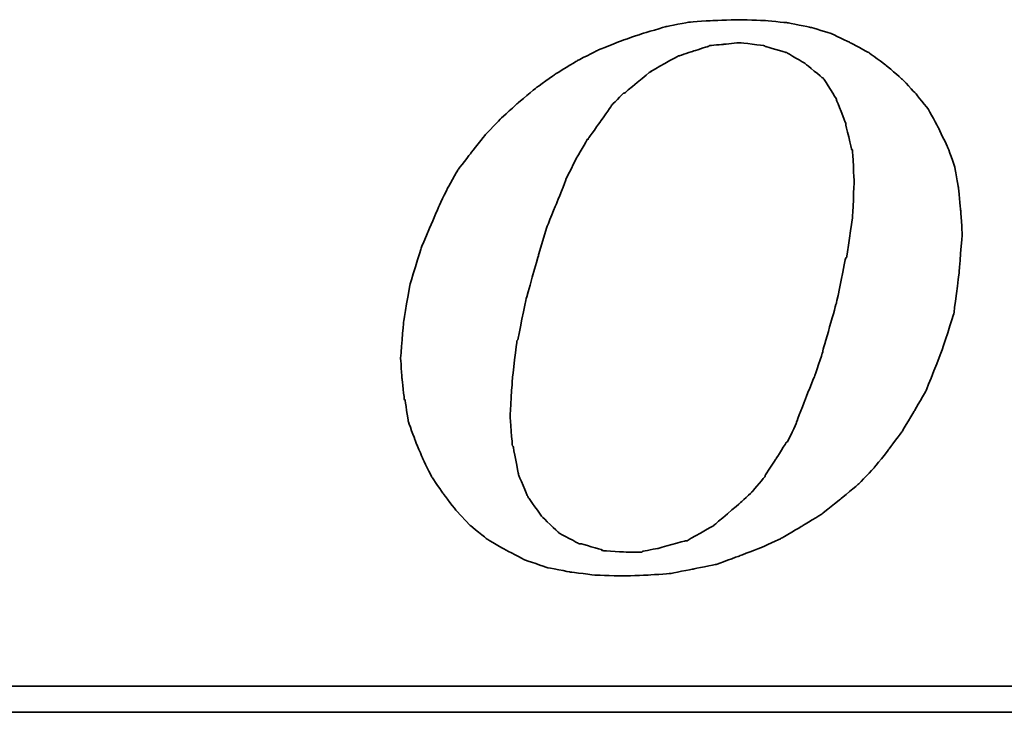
# Model space of a CAD drawing. Extents: x 21 to 593, y 41 to 119.
# Tile 38 of 53: x 138.47 to 141.8, y 78.82 to 81.16. Entities that reach past the tile are written whole.
import ezdxf

# ---------------------------------------------------------------- set-up
doc = ezdxf.new("R2010")
doc.units = 0
doc.header["$LTSCALE"] = 3
doc.header["$MEASUREMENT"] = 0
doc.layers.add('DIM', color=4, linetype='CONTINUOUS')
doc.layers.add('layer 1', color=7, linetype='CONTINUOUS')

# ---------------------------------------------------------------- blocks, each defined once
blk = doc.blocks.new('TBI MOTION logo(完整正式版)')
at = {"layer": 'layer 1', "color": 22, "lineweight": 35}
for points, knots in [([(-11.34375, -6.98375), (-11.34375, -6.98375), (-10.91375, -7.43875), (-10.91375, -7.43875), (-10.91375, -7.43875), (-10.91375, -7.43875), (-10.38625, -7.87125), (-10.38625, -7.87125), (-10.38625, -7.87125), (-10.38625, -7.87125), (-9.81125, -8.20375), (-9.81125, -8.20375), (-9.81125, -8.20375), (-9.81125, -8.20375), (-9.21125, -8.51875), (-9.21125, -8.51875), (-9.21125, -8.51875), (-9.21125, -8.51875), (-8.51625, -8.75875), (-8.51625, -8.75875), (-8.51625, -8.75875), (-8.51625, -8.75875), (-7.77125, -8.90375), (-7.77125, -8.90375), (-7.77125, -8.90375), (-7.77125, -8.90375), (-6.97875, -8.99875), (-6.97875, -8.99875), (-6.97875, -8.99875), (-6.97875, -8.99875), (-6.14125, -9.02375), (-6.14125, -9.02375), (-6.14125, -9.02375), (-6.14125, -9.02375), (-5.37125, -8.99875), (-5.37125, -8.99875), (-5.37125, -8.99875), (-5.37125, -8.99875), (-4.65375, -8.94875), (-4.65375, -8.94875), (-4.65375, -8.94875), (-4.65375, -8.94875), (-3.93375, -8.80625), (-3.93375, -8.80625), (-3.93375, -8.80625), (-3.93375, -8.80625), (-3.21375, -8.66375), (-3.21375, -8.66375), (-3.21375, -8.66375), (-3.21375, -8.66375), (-2.49375, -8.39875), (-2.49375, -8.39875), (-2.49375, -8.39875), (-2.49375, -8.39875), (-1.79875, -8.13375), (-1.79875, -8.13375), (-1.79875, -8.13375), (-1.79875, -8.13375), (-1.17375, -7.84375), (-1.17375, -7.84375), (-1.17375, -7.84375), (-1.17375, -7.84375), (-0.52375, -7.46375), (-0.52375, -7.46375), (-0.52375, -7.46375), (-0.52375, -7.46375), (0.10124, -7.07875), (0.10124, -7.07875), (0.10124, -7.07875), (0.10124, -7.07875), (0.67625, -6.62375), (0.67625, -6.62375), (0.67625, -6.62375), (0.67625, -6.62375), (1.24874, -6.14375), (1.24874, -6.14375), (1.24874, -6.14375), (1.24874, -6.14375), (1.72874, -5.64125), (1.72874, -5.64125), (1.72874, -5.64125), (1.72874, -5.64125), (2.18624, -5.06375), (2.18624, -5.06375), (2.18624, -5.06375), (2.18624, -5.06375), (2.61625, -4.48874), (2.61625, -4.48874), (2.61625, -4.48874), (2.61625, -4.48874), (3.00125, -3.83874), (3.00125, -3.83874), (3.00125, -3.83874), (3.00125, -3.83874), (3.36124, -3.21374), (3.36124, -3.21374), (3.36124, -3.21374), (3.36124, -3.21374), (3.84374, -1.99125), (3.84374, -1.99125), (3.84374, -1.99125), (3.84374, -1.99125), (4.22625, -0.81875), (4.22625, -0.81875), (4.22625, -0.81875), (4.22625, -0.81875), (4.39125, 0.45624), (4.39125, 0.45624), (4.39125, 0.45624), (4.39125, 0.45624), (4.48874, 1.70124), (4.48874, 1.70124), (4.48874, 1.70124), (4.48874, 1.70124), (4.43874, 2.44625), (4.43874, 2.44625), (4.43874, 2.44625), (4.43874, 2.44625), (4.36874, 3.14125), (4.36874, 3.14125), (4.36874, 3.14125), (4.36874, 3.14125), (4.25125, 3.81125), (4.25125, 3.81125), (4.25125, 3.81125), (4.25125, 3.81125), (4.03124, 4.41125), (4.03124, 4.41125), (4.03124, 4.41125), (4.03124, 4.41125), (3.74374, 5.01125), (3.74374, 5.01125), (3.74374, 5.01125), (3.74374, 5.01125), (3.43124, 5.58875), (3.43124, 5.58875), (3.43124, 5.58875), (3.43124, 5.58875), (3.02625, 6.09125), (3.02625, 6.09125), (3.02625, 6.09125), (3.02625, 6.09125), (2.59374, 6.54875), (2.59374, 6.54875), (2.59374, 6.54875), (2.59374, 6.54875), (2.09124, 6.98125), (2.09124, 6.98125), (2.09124, 6.98125), (2.09124, 6.98125), (1.56124, 7.36625), (1.56124, 7.36625), (1.56124, 7.36625), (1.56124, 7.36625), (0.98624, 7.67625), (0.98624, 7.67625), (0.98624, 7.67625), (0.98624, 7.67625), (0.38624, 7.96375), (0.38624, 7.96375), (0.38624, 7.96375), (0.38624, 7.96375), (-0.25875, 8.15625), (-0.25875, 8.15625), (-0.25875, 8.15625), (-0.25875, 8.15625), (-0.98125, 8.30125), (-0.98125, 8.30125), (-0.98125, 8.30125), (-0.98125, 8.30125), (-1.70124, 8.37125), (-1.70124, 8.37125), (-1.70124, 8.37125), (-1.70124, 8.37125), (-2.49375, 8.39624), (-2.49375, 8.39624), (-2.49375, 8.39624), (-2.49375, 8.39624), (-3.28625, 8.37125), (-3.28625, 8.37125), (-3.28625, 8.37125), (-3.28625, 8.37125), (-4.05125, 8.32125), (-4.05125, 8.32125), (-4.05125, 8.32125), (-4.05125, 8.32125), (-4.77375, 8.18125), (-4.77375, 8.18125), (-4.77375, 8.18125), (-4.77375, 8.18125), (-5.51625, 7.96375), (-5.51625, 7.96375), (-5.51625, 7.96375), (-5.51625, 7.96375), (-6.21125, 7.72625), (-6.21125, 7.72625), (-6.21125, 7.72625), (-6.21125, 7.72625), (-6.92875, 7.43625), (-6.92875, 7.43625), (-6.92875, 7.43625), (-6.92875, 7.43625), (-7.57875, 7.10125), (-7.57875, 7.10125), (-7.57875, 7.10125), (-7.57875, 7.10125), (-8.24875, 6.69125), (-8.24875, 6.69125), (-8.24875, 6.69125), (-8.24875, 6.69125), (-8.84875, 6.26125), (-8.84875, 6.26125), (-8.84875, 6.26125), (-8.84875, 6.26125), (-9.42625, 5.78125), (-9.42625, 5.78125), (-9.42625, 5.78125), (-9.42625, 5.78125), (-9.95375, 5.30125), (-9.95375, 5.30125), (-9.95375, 5.30125), (-9.95375, 5.30125), (-10.43375, 4.79624), (-10.43375, 4.79624), (-10.43375, 4.79624), (-10.43375, 4.79624), (-10.88875, 4.22125), (-10.88875, 4.22125), (-10.88875, 4.22125), (-10.88875, 4.22125), (-11.29875, 3.69375), (-11.29875, 3.69375), (-11.29875, 3.69375), (-11.29875, 3.69375), (-11.63375, 3.09125), (-11.63375, 3.09125), (-11.63375, 3.09125), (-11.63375, 3.09125), (-11.91875, 2.49625), (-11.91875, 2.49625), (-11.91875, 2.49625), (-11.91875, 2.49625), (-12.44875, 1.24625), (-12.44875, 1.24625), (-12.44875, 1.24625), (-12.44875, 1.24625), (-12.80875, 0.06874), (-12.80875, 0.06874), (-12.80875, 0.06874), (-12.80875, 0.06874), (-12.99875, -1.07875), (-12.99875, -1.07875), (-12.99875, -1.07875), (-12.99875, -1.07875), (-13.09375, -2.18375), (-13.09375, -2.18375), (-13.09375, -2.18375), (-13.09375, -2.18375), (-13.04875, -2.85375), (-13.04875, -2.85375), (-13.04875, -2.85375), (-13.04875, -2.85375), (-12.97375, -3.50375), (-12.97375, -3.50375), (-12.97375, -3.50375), (-12.97375, -3.50375), (-12.95375, -3.50375), (-12.95375, -3.50375), (-12.95375, -3.50375), (-12.95375, -3.50375), (-12.85375, -4.17375), (-12.85375, -4.17375), (-12.85375, -4.17375), (-12.85375, -4.17375), (-12.63875, -4.77624), (-12.63875, -4.77624), (-12.63875, -4.77624), (-12.63875, -4.77624), (-12.39875, -5.35125), (-12.39875, -5.35125), (-12.39875, -5.35125), (-12.39875, -5.35125), (-12.11375, -5.92875), (-12.11375, -5.92875), (-12.11375, -5.92875), (-12.11375, -5.92875), (-11.75375, -6.45375), (-11.75375, -6.45375), (-11.75375, -6.45375), (-11.75375, -6.45375), (-11.34375, -6.98375), (-11.34375, -6.98375)], [0, 0, 0, 0, 0.01369863, 0.01369863, 0.01369863, 0.01369864, 0.02739726, 0.02739726, 0.02739726, 0.02739727, 0.04109589, 0.04109589, 0.04109589, 0.0410959, 0.05479452, 0.05479452, 0.05479452, 0.05479453, 0.06849315, 0.06849315, 0.06849315, 0.06849316, 0.08219178, 0.08219178, 0.08219178, 0.08219179, 0.09589041, 0.09589041, 0.09589041, 0.09589042, 0.10958904, 0.10958904, 0.10958904, 0.10958905, 0.12328767, 0.12328767, 0.12328767, 0.12328768, 0.1369863, 0.1369863, 0.1369863, 0.13698631, 0.15068493, 0.15068493, 0.15068493, 0.15068494, 0.16438356, 0.16438356, 0.16438356, 0.16438357, 0.17808219, 0.17808219, 0.17808219, 0.1780822, 0.19178082, 0.19178082, 0.19178082, 0.19178083, 0.20547945, 0.20547945, 0.20547945, 0.20547946, 0.21917808, 0.21917808, 0.21917808, 0.21917809, 0.23287671, 0.23287671, 0.23287671, 0.23287672, 0.24657534, 0.24657534, 0.24657534, 0.24657535, 0.26027397, 0.26027397, 0.26027397, 0.26027398, 0.2739726, 0.2739726, 0.2739726, 0.27397261, 0.28767123, 0.28767123, 0.28767123, 0.28767124, 0.30136986, 0.30136986, 0.30136986, 0.30136987, 0.31506849, 0.31506849, 0.31506849, 0.3150685, 0.32876712, 0.32876712, 0.32876712, 0.32876713, 0.34246575, 0.34246575, 0.34246575, 0.34246576, 0.35616438, 0.35616438, 0.35616438, 0.35616439, 0.36986301, 0.36986301, 0.36986301, 0.36986302, 0.38356164, 0.38356164, 0.38356164, 0.38356165, 0.39726027, 0.39726027, 0.39726027, 0.39726028, 0.4109589, 0.4109589, 0.4109589, 0.41095891, 0.42465753, 0.42465753, 0.42465753, 0.42465754, 0.43835616, 0.43835616, 0.43835616, 0.43835617, 0.45205479, 0.45205479, 0.45205479, 0.4520548, 0.46575342, 0.46575342, 0.46575342, 0.46575343, 0.47945205, 0.47945205, 0.47945205, 0.47945206, 0.49315068, 0.49315068, 0.49315068, 0.49315069, 0.50684932, 0.50684932, 0.50684932, 0.50684933, 0.52054795, 0.52054795, 0.52054795, 0.52054796, 0.53424658, 0.53424658, 0.53424658, 0.53424659, 0.54794521, 0.54794521, 0.54794521, 0.54794522, 0.56164384, 0.56164384, 0.56164384, 0.56164385, 0.57534247, 0.57534247, 0.57534247, 0.57534248, 0.5890411, 0.5890411, 0.5890411, 0.58904111, 0.60273973, 0.60273973, 0.60273973, 0.60273974, 0.61643836, 0.61643836, 0.61643836, 0.61643837, 0.63013699, 0.63013699, 0.63013699, 0.630137, 0.64383562, 0.64383562, 0.64383562, 0.64383563, 0.65753425, 0.65753425, 0.65753425, 0.65753426, 0.67123288, 0.67123288, 0.67123288, 0.67123289, 0.68493151, 0.68493151, 0.68493151, 0.68493152, 0.69863014, 0.69863014, 0.69863014, 0.69863015, 0.71232877, 0.71232877, 0.71232877, 0.71232878, 0.7260274, 0.7260274, 0.7260274, 0.72602741, 0.73972603, 0.73972603, 0.73972603, 0.73972604, 0.75342466, 0.75342466, 0.75342466, 0.75342467, 0.76712329, 0.76712329, 0.76712329, 0.7671233, 0.78082192, 0.78082192, 0.78082192, 0.78082193, 0.79452055, 0.79452055, 0.79452055, 0.79452056, 0.80821918, 0.80821918, 0.80821918, 0.80821919, 0.82191781, 0.82191781, 0.82191781, 0.82191782, 0.83561644, 0.83561644, 0.83561644, 0.83561645, 0.84931507, 0.84931507, 0.84931507, 0.84931508, 0.8630137, 0.8630137, 0.8630137, 0.86301371, 0.87671233, 0.87671233, 0.87671233, 0.87671234, 0.89041096, 0.89041096, 0.89041096, 0.89041097, 0.90410959, 0.90410959, 0.90410959, 0.9041096, 0.91780822, 0.91780822, 0.91780822, 0.91780823, 0.93150685, 0.93150685, 0.93150685, 0.93150686, 0.94520548, 0.94520548, 0.94520548, 0.94520549, 0.95890411, 0.95890411, 0.95890411, 0.95890412, 0.97260274, 0.97260274, 0.97260274, 0.97260275, 0.98630137, 0.98630137, 0.98630137, 0.98630138, 1, 1, 1, 1]), ([(-8.77875, 1.03124), (-8.77875, 1.03124), (-8.51625, 1.89625), (-8.51625, 1.89625), (-8.51625, 1.89625), (-8.51625, 1.89625), (-8.20375, 2.66375), (-8.20375, 2.66375), (-8.20375, 2.66375), (-8.20375, 2.66375), (-7.91625, 3.38125), (-7.91625, 3.38125), (-7.91625, 3.38125), (-7.91625, 3.38125), (-7.91625, 3.40624), (-7.91625, 3.40624), (-7.91625, 3.40624), (-7.91625, 3.40624), (-7.57875, 4.07624), (-7.57875, 4.07624), (-7.57875, 4.07624), (-7.57875, 4.07624), (-7.24375, 4.65125), (-7.24375, 4.65125), (-7.24375, 4.65125), (-7.24375, 4.65125), (-7.21875, 4.65125), (-7.21875, 4.65125), (-7.21875, 4.65125), (-7.21875, 4.65125), (-7.21875, 4.67624), (-7.21875, 4.67624), (-7.21875, 4.67624), (-7.21875, 4.67624), (-6.83625, 5.20375), (-6.83625, 5.20375), (-6.83625, 5.20375), (-6.83625, 5.20375), (-6.49875, 5.68625), (-6.49875, 5.68625), (-6.49875, 5.68625), (-6.49875, 5.68625), (-6.49875, 5.70625), (-6.49875, 5.70625), (-6.49875, 5.70625), (-6.49875, 5.70625), (-6.11625, 6.09125), (-6.11625, 6.09125), (-6.11625, 6.09125), (-6.11625, 6.09125), (-6.09125, 6.09125), (-6.09125, 6.09125), (-6.09125, 6.09125), (-6.09125, 6.09125), (-5.27375, 6.76625), (-5.27375, 6.76625), (-5.27375, 6.76625), (-5.27375, 6.76625), (-5.24875, 6.76625), (-5.24875, 6.76625), (-5.24875, 6.76625), (-5.24875, 6.76625), (-5.24875, 6.78625), (-5.24875, 6.78625), (-5.24875, 6.78625), (-5.24875, 6.78625), (-4.38875, 7.26624), (-4.38875, 7.26624), (-4.38875, 7.26624), (-4.38875, 7.26624), (-4.36125, 7.26624), (-4.36125, 7.26624), (-4.36125, 7.26624), (-4.36125, 7.26624), (-3.93375, 7.41125), (-3.93375, 7.41125), (-3.93375, 7.41125), (-3.93375, 7.41125), (-3.47375, 7.55625), (-3.47375, 7.55625), (-3.47375, 7.55625), (-3.47375, 7.55625), (-3.45375, 7.55625), (-3.45375, 7.55625), (-3.45375, 7.55625), (-3.45375, 7.55625), (-3.42875, 7.58124), (-3.42875, 7.58124), (-3.42875, 7.58124), (-3.42875, 7.58124), (-2.97375, 7.62625), (-2.97375, 7.62625), (-2.97375, 7.62625), (-2.97375, 7.62625), (-2.49375, 7.67625), (-2.49375, 7.67625), (-2.49375, 7.67625), (-2.49375, 7.67625), (-2.46875, 7.67625), (-2.46875, 7.67625), (-2.46875, 7.67625), (-2.46875, 7.67625), (-1.70124, 7.58124), (-1.70124, 7.58124), (-1.70124, 7.58124), (-1.70124, 7.58124), (-1.67875, 7.55625), (-1.67875, 7.55625), (-1.67875, 7.55625), (-1.67875, 7.55625), (-1.65375, 7.55625), (-1.65375, 7.55625), (-1.65375, 7.55625), (-1.65375, 7.55625), (-1.03125, 7.36625), (-1.03125, 7.36625), (-1.03125, 7.36625), (-1.03125, 7.36625), (-1.00625, 7.36625), (-1.00625, 7.36625), (-1.00625, 7.36625), (-1.00625, 7.36625), (-0.43124, 7.02624), (-0.43124, 7.02624), (-0.43124, 7.02624), (-0.43124, 7.02624), (-0.40625, 7.00624), (-0.40625, 7.00624), (-0.40625, 7.00624), (-0.40625, 7.00624), (0.12124, 6.57124), (0.12124, 6.57124), (0.12124, 6.57124), (0.12124, 6.57124), (0.14624, 6.54875), (0.14624, 6.54875), (0.14624, 6.54875), (0.14624, 6.54875), (0.17124, 6.52375), (0.17124, 6.52375), (0.17124, 6.52375), (0.17124, 6.52375), (0.55625, 5.89875), (0.55625, 5.89875), (0.55625, 5.89875), (0.55625, 5.89875), (0.55625, 5.87625), (0.55625, 5.87625), (0.55625, 5.87625), (0.55625, 5.87625), (0.84124, 5.15625), (0.84124, 5.15625), (0.84124, 5.15625), (0.84124, 5.15625), (0.84124, 5.13125), (0.84124, 5.13125), (0.84124, 5.13125), (0.84124, 5.13125), (1.03624, 4.31875), (1.03624, 4.31875), (1.03624, 4.31875), (1.03624, 4.31875), (1.05624, 4.31875), (1.05624, 4.31875), (1.05624, 4.31875), (1.05624, 4.31875), (1.05624, 4.29125), (1.05624, 4.29125), (1.05624, 4.29125), (1.05624, 4.29125), (1.10625, 3.33125), (1.10625, 3.33125), (1.10625, 3.33125), (1.10625, 3.33125), (1.10625, 3.30875), (1.10625, 3.30875), (1.10625, 3.30875), (1.10625, 3.30875), (1.05624, 2.20624), (1.05624, 2.20624), (1.05624, 2.20624), (1.05624, 2.20624), (1.05624, 2.18124), (1.05624, 2.18124), (1.05624, 2.18124), (1.05624, 2.18124), (0.86624, 0.93624), (0.86624, 0.93624), (0.86624, 0.93624), (0.86624, 0.93624), (0.84124, 0.93624), (0.84124, 0.93624), (0.84124, 0.93624), (0.84124, 0.93624), (0.55625, -0.45874), (0.55625, -0.45874), (0.55625, -0.45874), (0.55625, -0.45874), (0.12124, -1.99125), (0.12124, -1.99125), (0.12124, -1.99125), (0.12124, -1.99125), (0.12124, -2.01874), (0.12124, -2.01874), (0.12124, -2.01874), (0.12124, -2.01874), (-0.13874, -2.78375), (-0.13874, -2.78375), (-0.13874, -2.78375), (-0.13874, -2.78375), (-0.43124, -3.50375), (-0.43124, -3.50375), (-0.43124, -3.50375), (-0.43124, -3.50375), (-0.69375, -4.19875), (-0.69375, -4.19875), (-0.69375, -4.19875), (-0.69375, -4.19875), (-0.69375, -4.22375), (-0.69375, -4.22375), (-0.69375, -4.22375), (-0.69375, -4.22375), (-0.98125, -4.82374), (-0.98125, -4.82374), (-0.98125, -4.82374), (-0.98125, -4.82374), (-1.00625, -4.82374), (-1.00625, -4.82374), (-1.00625, -4.82374), (-1.00625, -4.82374), (-1.33875, -5.35125), (-1.33875, -5.35125), (-1.33875, -5.35125), (-1.33875, -5.35125), (-1.67875, -5.87875), (-1.67875, -5.87875), (-1.67875, -5.87875), (-1.67875, -5.87875), (-1.67875, -5.90375), (-1.67875, -5.90375), (-1.67875, -5.90375), (-1.67875, -5.90375), (-2.05875, -6.35875), (-2.05875, -6.35875), (-2.05875, -6.35875), (-2.05875, -6.35875), (-2.08375, -6.38375), (-2.08375, -6.38375), (-2.08375, -6.38375), (-2.08375, -6.38375), (-2.46875, -6.74375), (-2.46875, -6.74375), (-2.46875, -6.74375), (-2.46875, -6.74375), (-3.25875, -7.41625), (-3.25875, -7.41625), (-3.25875, -7.41625), (-3.25875, -7.41625), (-3.28625, -7.43875), (-3.28625, -7.43875), (-3.28625, -7.43875), (-3.28625, -7.43875), (-4.12375, -7.91875), (-4.12375, -7.91875), (-4.12375, -7.91875), (-4.12375, -7.91875), (-4.14875, -7.91875), (-4.14875, -7.91875), (-4.14875, -7.91875), (-4.14875, -7.91875), (-4.17125, -7.91875), (-4.17125, -7.91875), (-4.17125, -7.91875), (-4.17125, -7.91875), (-5.03375, -8.15875), (-5.03375, -8.15875), (-5.03375, -8.15875), (-5.03375, -8.15875), (-5.51625, -8.25625), (-5.51625, -8.25625), (-5.51625, -8.25625), (-5.51625, -8.25625), (-5.54125, -8.27875), (-5.54125, -8.27875), (-5.54125, -8.27875), (-5.54125, -8.27875), (-5.56375, -8.27875), (-5.56375, -8.27875), (-5.56375, -8.27875), (-5.56375, -8.27875), (-5.99625, -8.27875), (-5.99625, -8.27875), (-5.99625, -8.27875), (-5.99625, -8.27875), (-6.76375, -8.23125), (-6.76375, -8.23125), (-6.76375, -8.23125), (-6.76375, -8.23125), (-6.78875, -8.23125), (-6.78875, -8.23125), (-6.78875, -8.23125), (-6.78875, -8.23125), (-6.78875, -8.20375), (-6.78875, -8.20375), (-6.78875, -8.20375), (-6.78875, -8.20375), (-7.45875, -8.01375), (-7.45875, -8.01375), (-7.45875, -8.01375), (-7.45875, -8.01375), (-7.48375, -8.01375), (-7.48375, -8.01375), (-7.48375, -8.01375), (-7.48375, -8.01375), (-7.50875, -8.01375), (-7.50875, -8.01375), (-7.50875, -8.01375), (-7.50875, -8.01375), (-8.13125, -7.67875), (-8.13125, -7.67875), (-8.13125, -7.67875), (-8.13125, -7.67875), (-8.15625, -7.65375), (-8.15625, -7.65375), (-8.15625, -7.65375), (-8.15625, -7.65375), (-8.65875, -7.17375), (-8.65875, -7.17375), (-8.65875, -7.17375), (-8.65875, -7.17375), (-8.68375, -7.14875), (-8.68375, -7.14875), (-8.68375, -7.14875), (-8.68375, -7.14875), (-9.08875, -6.57375), (-9.08875, -6.57375), (-9.08875, -6.57375), (-9.08875, -6.57375), (-9.11375, -6.54875), (-9.11375, -6.54875), (-9.11375, -6.54875), (-9.11375, -6.54875), (-9.11375, -6.52875), (-9.11375, -6.52875), (-9.11375, -6.52875), (-9.11375, -6.52875), (-9.40375, -5.85375), (-9.40375, -5.85375), (-9.40375, -5.85375), (-9.40375, -5.85375), (-9.40375, -5.82875), (-9.40375, -5.82875), (-9.40375, -5.82875), (-9.40375, -5.82875), (-9.56875, -4.96875), (-9.56875, -4.96875), (-9.56875, -4.96875), (-9.56875, -4.96875), (-9.59375, -4.94375), (-9.59375, -4.94375), (-9.59375, -4.94375), (-9.59375, -4.94375), (-9.66375, -4.03375), (-9.66375, -4.03375), (-9.66375, -4.03375), (-9.66375, -4.03375), (-9.66375, -4.00875), (-9.66375, -4.00875), (-9.66375, -4.00875), (-9.66375, -4.00875), (-9.59375, -2.85375), (-9.59375, -2.85375), (-9.59375, -2.85375), (-9.59375, -2.85375), (-9.45125, -1.65875), (-9.45125, -1.65875), (-9.45125, -1.65875), (-9.45125, -1.65875), (-9.42625, -1.63375), (-9.42625, -1.63375), (-9.42625, -1.63375), (-9.42625, -1.63375), (-9.16125, -0.33875), (-9.16125, -0.33875), (-9.16125, -0.33875), (-9.16125, -0.33875), (-8.77875, 1.00624), (-8.77875, 1.00624), (-8.77875, 1.00624), (-8.77875, 1.00624), (-8.77875, 1.03124), (-8.77875, 1.03124)], [0, 0, 0, 0, 0.01020408, 0.01020408, 0.01020408, 0.01020409, 0.02040816, 0.02040816, 0.02040816, 0.02040817, 0.03061224, 0.03061224, 0.03061224, 0.03061225, 0.04081633, 0.04081633, 0.04081633, 0.04081634, 0.05102041, 0.05102041, 0.05102041, 0.05102042, 0.06122449, 0.06122449, 0.06122449, 0.0612245, 0.07142857, 0.07142857, 0.07142857, 0.07142858, 0.08163265, 0.08163265, 0.08163265, 0.08163266, 0.09183673, 0.09183673, 0.09183673, 0.09183674, 0.10204082, 0.10204082, 0.10204082, 0.10204083, 0.1122449, 0.1122449, 0.1122449, 0.11224491, 0.12244898, 0.12244898, 0.12244898, 0.12244899, 0.13265306, 0.13265306, 0.13265306, 0.13265307, 0.14285714, 0.14285714, 0.14285714, 0.14285715, 0.15306122, 0.15306122, 0.15306122, 0.15306123, 0.16326531, 0.16326531, 0.16326531, 0.16326532, 0.17346939, 0.17346939, 0.17346939, 0.1734694, 0.18367347, 0.18367347, 0.18367347, 0.18367348, 0.19387755, 0.19387755, 0.19387755, 0.19387756, 0.20408163, 0.20408163, 0.20408163, 0.20408164, 0.21428571, 0.21428571, 0.21428571, 0.21428572, 0.2244898, 0.2244898, 0.2244898, 0.22448981, 0.23469388, 0.23469388, 0.23469388, 0.23469389, 0.24489796, 0.24489796, 0.24489796, 0.24489797, 0.25510204, 0.25510204, 0.25510204, 0.25510205, 0.26530612, 0.26530612, 0.26530612, 0.26530613, 0.2755102, 0.2755102, 0.2755102, 0.27551021, 0.28571429, 0.28571429, 0.28571429, 0.2857143, 0.29591837, 0.29591837, 0.29591837, 0.29591838, 0.30612245, 0.30612245, 0.30612245, 0.30612246, 0.31632653, 0.31632653, 0.31632653, 0.31632654, 0.32653061, 0.32653061, 0.32653061, 0.32653062, 0.33673469, 0.33673469, 0.33673469, 0.3367347, 0.34693878, 0.34693878, 0.34693878, 0.34693879, 0.35714286, 0.35714286, 0.35714286, 0.35714287, 0.36734694, 0.36734694, 0.36734694, 0.36734695, 0.37755102, 0.37755102, 0.37755102, 0.37755103, 0.3877551, 0.3877551, 0.3877551, 0.38775511, 0.39795918, 0.39795918, 0.39795918, 0.39795919, 0.40816327, 0.40816327, 0.40816327, 0.40816328, 0.41836735, 0.41836735, 0.41836735, 0.41836736, 0.42857143, 0.42857143, 0.42857143, 0.42857144, 0.43877551, 0.43877551, 0.43877551, 0.43877552, 0.44897959, 0.44897959, 0.44897959, 0.4489796, 0.45918367, 0.45918367, 0.45918367, 0.45918368, 0.46938776, 0.46938776, 0.46938776, 0.46938777, 0.47959184, 0.47959184, 0.47959184, 0.47959185, 0.48979592, 0.48979592, 0.48979592, 0.48979593, 0.5, 0.5, 0.5, 0.50000001, 0.51020408, 0.51020408, 0.51020408, 0.51020409, 0.52040816, 0.52040816, 0.52040816, 0.52040817, 0.53061224, 0.53061224, 0.53061224, 0.53061225, 0.54081633, 0.54081633, 0.54081633, 0.54081634, 0.55102041, 0.55102041, 0.55102041, 0.55102042, 0.56122449, 0.56122449, 0.56122449, 0.5612245, 0.57142857, 0.57142857, 0.57142857, 0.57142858, 0.58163265, 0.58163265, 0.58163265, 0.58163266, 0.59183673, 0.59183673, 0.59183673, 0.59183674, 0.60204082, 0.60204082, 0.60204082, 0.60204083, 0.6122449, 0.6122449, 0.6122449, 0.61224491, 0.62244898, 0.62244898, 0.62244898, 0.62244899, 0.63265306, 0.63265306, 0.63265306, 0.63265307, 0.64285714, 0.64285714, 0.64285714, 0.64285715, 0.65306122, 0.65306122, 0.65306122, 0.65306123, 0.66326531, 0.66326531, 0.66326531, 0.66326532, 0.67346939, 0.67346939, 0.67346939, 0.6734694, 0.68367347, 0.68367347, 0.68367347, 0.68367348, 0.69387755, 0.69387755, 0.69387755, 0.69387756, 0.70408163, 0.70408163, 0.70408163, 0.70408164, 0.71428571, 0.71428571, 0.71428571, 0.71428572, 0.7244898, 0.7244898, 0.7244898, 0.72448981, 0.73469388, 0.73469388, 0.73469388, 0.73469389, 0.74489796, 0.74489796, 0.74489796, 0.74489797, 0.75510204, 0.75510204, 0.75510204, 0.75510205, 0.76530612, 0.76530612, 0.76530612, 0.76530613, 0.7755102, 0.7755102, 0.7755102, 0.77551021, 0.78571429, 0.78571429, 0.78571429, 0.7857143, 0.79591837, 0.79591837, 0.79591837, 0.79591838, 0.80612245, 0.80612245, 0.80612245, 0.80612246, 0.81632653, 0.81632653, 0.81632653, 0.81632654, 0.82653061, 0.82653061, 0.82653061, 0.82653062, 0.83673469, 0.83673469, 0.83673469, 0.8367347, 0.84693878, 0.84693878, 0.84693878, 0.84693879, 0.85714286, 0.85714286, 0.85714286, 0.85714287, 0.86734694, 0.86734694, 0.86734694, 0.86734695, 0.87755102, 0.87755102, 0.87755102, 0.87755103, 0.8877551, 0.8877551, 0.8877551, 0.88775511, 0.89795918, 0.89795918, 0.89795918, 0.89795919, 0.90816327, 0.90816327, 0.90816327, 0.90816328, 0.91836735, 0.91836735, 0.91836735, 0.91836736, 0.92857143, 0.92857143, 0.92857143, 0.92857144, 0.93877551, 0.93877551, 0.93877551, 0.93877552, 0.94897959, 0.94897959, 0.94897959, 0.9489796, 0.95918367, 0.95918367, 0.95918367, 0.95918368, 0.96938776, 0.96938776, 0.96938776, 0.96938777, 0.97959184, 0.97959184, 0.97959184, 0.97959185, 0.98979592, 0.98979592, 0.98979592, 0.98979593, 1, 1, 1, 1]), ([(75.90875, -9.47875), (75.90875, -9.47875), (75.90875, -12.28625), (75.90875, -12.28625), (75.90875, -12.28625), (75.90875, -12.28625), (75.90875, -12.47875), (75.90875, -12.47875), (75.90875, -12.47875), (75.90875, -12.47875), (75.71625, -12.47875), (75.71625, -12.47875), (75.71625, -12.47875), (75.71625, -12.47875), (-88.32875, -12.47875), (-88.32875, -12.47875), (-88.32875, -12.47875), (-88.32875, -12.47875), (-88.32875, -13.29375), (-88.32875, -13.29375), (-88.32875, -13.29375), (-88.32875, -13.29375), (82.89125, -13.29375), (82.89125, -13.29375), (82.89125, -13.29375), (82.89125, -13.29375), (75.90875, -9.47875), (75.90875, -9.47875)], [0, 0, 0, 0, 0.14285714, 0.14285714, 0.14285714, 0.14285715, 0.28571429, 0.28571429, 0.28571429, 0.2857143, 0.42857143, 0.42857143, 0.42857143, 0.42857144, 0.57142857, 0.57142857, 0.57142857, 0.57142858, 0.71428571, 0.71428571, 0.71428571, 0.71428572, 0.85714286, 0.85714286, 0.85714286, 0.85714287, 1, 1, 1, 1])]:
    blk.add_open_spline(points, degree=3, knots=knots, dxfattribs=at)

msp = doc.modelspace()

# ---------------------------------------------------------------- block references
at = {"layer": 'DIM', "xscale": 0.1080000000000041, "yscale": 0.1080000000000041, "zscale": 0.1080000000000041}
msp.add_blockref('TBI MOTION logo(完整正式版)', (141.1694, 80.251), dxfattribs=at)

doc.saveas('drawing.dxf')
